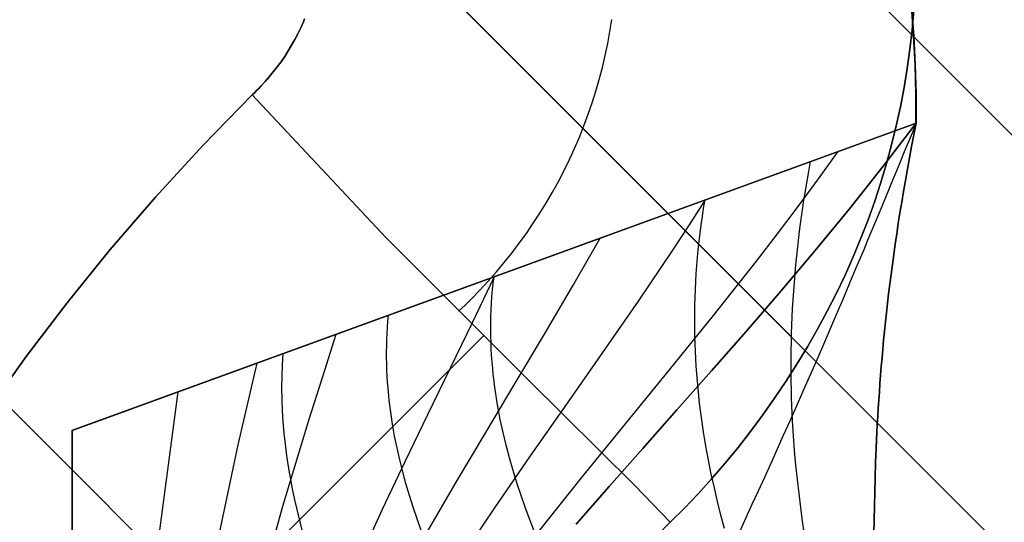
# Model space of a CAD drawing. Header units: millimetres. Extents: x -1690 to 192, y -898 to 54.
# Tile 252 of 256: x 178.64 to 181.11, y 28.86 to 30.12. Entities that reach past the tile are written whole.
import ezdxf

# ---------------------------------------------------------------- set-up
doc = ezdxf.new("R2010")
doc.units = ezdxf.units.MM
doc.header["$MEASUREMENT"] = 0
doc.layers.add('OVIDIO 186x93x72h', color=7, linetype='Continuous')

msp = doc.modelspace()

# ---------------------------------------------------------------- linework, layer by layer
at = {"layer": 'OVIDIO 186x93x72h'}
for points in [[(158.206541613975, 52.75211323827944), (190.732798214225, 20.22585663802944)], [(190.2024681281, 19.69552655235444), (157.6762115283, 52.22178315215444)], [(157.6762115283, 52.22178315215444), (190.2024681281, 19.69552655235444)], [(163.1562890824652, 46.74170559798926), (184.7223905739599, 25.17560410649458)], [(180.8888499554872, 29.85855774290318), (180.8886739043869, 29.931323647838), (180.8867200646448, 30.00439840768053), (180.8829663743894, 30.07771848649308), (180.87739373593, 30.15121878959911)], [(180.8892885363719, 29.85873799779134), (180.8890976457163, 29.93150290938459), (180.8871289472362, 30.0045763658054), (180.8833603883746, 30.07789482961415), (180.8777728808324, 30.15139320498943)], [(180.8777728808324, 30.15139320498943), (180.8833603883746, 30.07789482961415), (180.8871289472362, 30.0045763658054), (180.8890976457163, 29.93150290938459), (180.8892885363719, 29.85873799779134)], [(178.7709573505, 29.08768299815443), (180.8892885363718, 29.85873799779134)], [(180.8892885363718, 29.85873799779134), (178.7709573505, 29.08768299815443)], [(178.670610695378, 28.19195213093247), (179.8035198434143, 29.32486127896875)], [(178.5847923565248, 29.17436860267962), (179.7010034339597, 28.05815752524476)], [(178.7709573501, 29.08768299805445), (178.7709573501, 27.58768300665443)], [(178.7709573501, 27.58768300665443), (178.7709573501, 29.08768299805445)]]:
    msp.add_lwpolyline(points, dxfattribs=at)
at = {"layer": 'OVIDIO 186x93x72h', "extrusion": (0, -1.521633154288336e-08, 0.9999999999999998)}
for points in [[(180.0103116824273, 32.00901428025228), (180.0611392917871, 31.95694515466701), (180.1109141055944, 31.90341064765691), (180.159575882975, 31.84844066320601), (180.2070654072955, 31.79206829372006), (180.2533246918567, 31.73432978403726), (180.2982971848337, 31.67526447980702), (180.3419279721, 31.6149147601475), (180.3841639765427, 31.55332595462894), (180.4249541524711, 31.49054624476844), (180.4642496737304, 31.42662655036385), (180.5020041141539, 31.36162040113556), (180.5381736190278, 31.29558379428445), (180.5727170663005, 31.22857503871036), (180.6055962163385, 31.16065458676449), (180.6367758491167, 31.09188485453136), (180.6662238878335, 31.02233003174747), (180.6939115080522, 30.95205588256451), (180.7198132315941, 30.88112953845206), (180.7439070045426, 30.8096192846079), (180.7661742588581, 30.73759434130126), (180.7865999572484, 30.66512464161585), (180.805172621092, 30.59228060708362), (180.821884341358, 30.51913292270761), (180.8367307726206, 30.44575231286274), (180.8497111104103, 30.37220931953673), (180.8608280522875, 30.29857408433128), (180.8700877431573, 30.22491613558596), (180.8774997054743, 30.15130418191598), (180.883076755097, 30.07780591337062), (180.8868349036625, 30.00448781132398), (180.8887932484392, 29.93141496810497), (180.8889738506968, 29.8586509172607)], [(180.8889738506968, 29.8586509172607), (180.8887932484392, 29.93141496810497), (180.8868349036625, 30.00448781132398), (180.883076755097, 30.07780591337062), (180.8774997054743, 30.15130418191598), (180.8700877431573, 30.22491613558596), (180.8608280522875, 30.29857408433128), (180.8497111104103, 30.37220931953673), (180.8367307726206, 30.44575231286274), (180.821884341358, 30.51913292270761), (180.805172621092, 30.59228060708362), (180.7865999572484, 30.66512464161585), (180.7661742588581, 30.73759434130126), (180.7439070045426, 30.8096192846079), (180.7198132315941, 30.88112953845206), (180.6939115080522, 30.95205588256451), (180.6662238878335, 31.02233003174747), (180.6367758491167, 31.09188485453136), (180.6055962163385, 31.16065458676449), (180.5727170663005, 31.22857503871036), (180.5381736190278, 31.29558379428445), (180.5020041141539, 31.36162040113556), (180.4642496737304, 31.42662655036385), (180.4249541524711, 31.49054624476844), (180.3841639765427, 31.55332595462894), (180.3419279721, 31.6149147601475), (180.2982971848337, 31.67526447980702), (180.2533246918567, 31.73432978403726), (180.2070654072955, 31.79206829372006), (180.159575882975, 31.84844066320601), (180.1109141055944, 31.90341064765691), (180.0611392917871, 31.95694515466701), (180.0103116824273, 32.00901428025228)]]:
    msp.add_lwpolyline(points, dxfattribs=at)
at = {"layer": 'OVIDIO 186x93x72h', "extrusion": (0.9998841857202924, 0.0002316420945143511, 0.01521714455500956)}
for points in [[(20.71187360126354, -5.536665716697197), (31.6745703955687, 714.5467109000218)], [(31.6745703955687, 714.5467109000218), (20.71187360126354, -5.536665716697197)]]:
    msp.add_lwpolyline(points, dxfattribs=at)
at = {"layer": 'OVIDIO 186x93x72h', "extrusion": (0.9998841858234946, 0.0002316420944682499, 0.01521713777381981)}
for points in [[(19.65146202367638, -5.520520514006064), (30.61416369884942, 714.5628560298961)], [(30.61416369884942, 714.5628560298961), (19.65146202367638, -5.520520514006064)]]:
    msp.add_lwpolyline(points, dxfattribs=at)
at = {"layer": 'OVIDIO 186x93x72h', "extrusion": (0.0002316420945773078, 0.9998841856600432, -0.01521714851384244)}
msp.add_lwpolyline([(-179.381874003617, 717.7423114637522), (-190.344776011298, -2.354731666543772)], dxfattribs=at)
at = {"layer": 'OVIDIO 186x93x72h', "extrusion": (0.0002316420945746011, 0.9998841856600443, -0.01521714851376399)}
msp.add_lwpolyline([(-180.8818184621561, 717.7593207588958), (-191.8446174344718, -2.330954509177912)], dxfattribs=at)
at = {"layer": 'OVIDIO 186x93x72h', "extrusion": (-0.01837189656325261, 0.007607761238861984, 0.999802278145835)}
msp.add_lwpolyline([(-96.43779984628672, 169.9196664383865), (-96.43779984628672, 168.4199645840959)], dxfattribs=at)
at = {"layer": 'OVIDIO 186x93x72h', "extrusion": (-0.01521917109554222, 0.01521895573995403, 0.9997683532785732)}
msp.add_lwpolyline([(191.2016650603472, 18.00946650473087), (190.1410516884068, 19.06981918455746)], dxfattribs=at)
at = {"layer": 'OVIDIO 186x93x72h', "extrusion": (0.8811853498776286, -0.2655605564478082, -0.3911393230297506)}
for points in [[(80.37110066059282, 723.9573285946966), (34.050820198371, 663.8390746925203)], [(34.050820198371, 663.8390746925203), (80.37110066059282, 723.9573285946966)]]:
    msp.add_lwpolyline(points, dxfattribs=at)
at = {"layer": 'OVIDIO 186x93x72h', "extrusion": (-0.7039764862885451, 0.7098970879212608, -0.02152280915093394)}
for points in [[(-148.3340659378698, 714.9424321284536), (-148.4172804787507, -2.800817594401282), (-148.425935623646, -5.248089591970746)], [(-148.425935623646, -5.248089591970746), (-148.4172804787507, -2.800817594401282), (-148.3340659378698, 714.9424321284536)]]:
    msp.add_lwpolyline(points, dxfattribs=at)
at = {"layer": 'OVIDIO 186x93x72h', "extrusion": (1.591870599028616e-08, 0, 0.9999999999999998)}
for points in [[(180.8889624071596, 29.85863997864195), (178.7709459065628, 29.08768299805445)], [(178.7709459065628, 29.08768299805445), (180.8889624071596, 29.85863997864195)]]:
    msp.add_lwpolyline(points, dxfattribs=at)
at = {"layer": 'OVIDIO 186x93x72h', "extrusion": (0, 0.9999999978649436, 6.534609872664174e-05)}
for points in [[(-180.8889738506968, 718.8716291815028), (-180.8892885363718, 717.3716292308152)], [(-180.8892885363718, 717.3716292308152), (-180.8889738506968, 718.8716291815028)]]:
    msp.add_lwpolyline(points, dxfattribs=at)
at = {"layer": 'OVIDIO 186x93x72h', "extrusion": (1, 0, 0)}
for points in [[(27.58768299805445, 717.3735813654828), (29.08768299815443, 717.3735819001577)], [(29.08768299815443, 717.3735819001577), (27.58768299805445, 717.3735813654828)]]:
    msp.add_lwpolyline(points, dxfattribs=at)
at = {"layer": 'OVIDIO 186x93x72h', "extrusion": (0.0002316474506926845, 0.9998846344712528, -0.01518762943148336)}
for points in [[(-180.2656387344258, 717.7438154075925), (-191.2500992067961, -2.353334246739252)], [(-191.2500992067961, -2.353334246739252), (-180.2656387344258, 717.7438154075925)]]:
    msp.add_lwpolyline(points, dxfattribs=at)
at = {"layer": 'OVIDIO 186x93x72h'}
for points in [[(179.3547614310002, 30.12008124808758, 717.3461561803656), (179.3515921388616, 30.11249078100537, 717.3468110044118), (179.3448834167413, 30.09746446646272, 717.3482848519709), (179.3377009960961, 30.08266063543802, 717.3499396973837), (179.3300686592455, 30.06809887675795, 717.3517300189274), (179.3220101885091, 30.05379877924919, 717.3536102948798), (179.3135493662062, 30.03977993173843, 717.3555350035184), (179.3047099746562, 30.02606192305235, 717.3574586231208), (179.2955157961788, 30.01266434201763, 717.3593356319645), (179.2859906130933, 29.99960677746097, 717.3611205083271), (179.2761582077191, 29.98690881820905, 717.362767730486), (179.2660423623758, 29.97459005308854, 717.364231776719), (179.2556668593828, 29.96267007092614, 717.3654671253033), (179.2450554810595, 29.95116846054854, 717.3664282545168), (179.2396687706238, 29.94558066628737, 717.3667917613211), (179.2342320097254, 29.9401048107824, 717.3670696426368), (179.2287481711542, 29.93474334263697, 717.3672562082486), (179.2232202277, 29.92949871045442, 717.3673457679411)], [(179.2232202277, 29.92949871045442, 717.3673457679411), (179.2287481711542, 29.93474334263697, 717.3672562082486), (179.2342320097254, 29.9401048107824, 717.3670696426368), (179.2396687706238, 29.94558066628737, 717.3667917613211), (179.2450554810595, 29.95116846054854, 717.3664282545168), (179.2556668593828, 29.96267007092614, 717.3654671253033), (179.2660423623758, 29.97459005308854, 717.364231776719), (179.2761582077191, 29.98690881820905, 717.362767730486), (179.2859906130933, 29.99960677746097, 717.3611205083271), (179.2955157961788, 30.01266434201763, 717.3593356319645), (179.3047099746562, 30.02606192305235, 717.3574586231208), (179.3135493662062, 30.03977993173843, 717.3555350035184), (179.3220101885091, 30.05379877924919, 717.3536102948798), (179.3300686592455, 30.06809887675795, 717.3517300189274), (179.3377009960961, 30.08266063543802, 717.3499396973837), (179.3448834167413, 30.09746446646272, 717.3482848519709), (179.3515921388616, 30.11249078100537, 717.3468110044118), (179.3547614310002, 30.12008124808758, 717.3461561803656)], [(179.7410251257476, 29.3866984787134, 717.3574529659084), (179.7572384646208, 29.40207140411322, 717.357445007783), (179.7731720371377, 29.41773435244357, 717.3574423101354), (179.7945894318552, 29.43970825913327, 717.3574471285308), (179.8154580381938, 29.46220377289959, 717.3574617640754), (179.8357674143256, 29.48520564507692, 717.3574861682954), (179.8555071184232, 29.50869862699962, 717.3575202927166), (179.8746667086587, 29.53266747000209, 717.3575640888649), (179.8932357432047, 29.55709692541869, 717.3576175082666), (179.9112037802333, 29.58197174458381, 717.3576805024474), (179.928560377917, 29.60727667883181, 717.3577530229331), (179.945295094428, 29.63299647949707, 717.3578350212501), (179.9613974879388, 29.65911589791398, 717.3579264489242), (179.9768571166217, 29.68561968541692, 717.3580272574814), (179.991663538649, 29.71249259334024, 717.3581373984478), (180.0058063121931, 29.73971937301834, 717.3582568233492), (180.0192749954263, 29.76728477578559, 717.3583854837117), (180.0320591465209, 29.79517355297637, 717.3585233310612), (180.0441483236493, 29.82337045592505, 717.3586703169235), (180.0555332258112, 29.85185972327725, 717.3588263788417), (180.0662091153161, 29.88062354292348, 717.3589913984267), (180.0761723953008, 29.90964359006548, 717.3591652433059), (180.0854194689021, 29.93890153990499, 717.359347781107), (180.0939467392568, 29.96837906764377, 717.3595388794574), (180.1017506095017, 29.99805784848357, 717.3597384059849), (180.1088274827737, 30.02791955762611, 717.359946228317), (180.1151737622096, 30.05794587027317, 717.3601622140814), (180.1207858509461, 30.08811846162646, 717.3603862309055), (180.1256601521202, 30.11841900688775, 717.3606181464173)], [(180.272329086, 28.85739767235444, 717.3876482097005), (180.3079357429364, 28.89298481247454, 717.3875154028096), (180.3427880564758, 28.92961315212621, 717.3871621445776), (180.3768500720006, 28.96723214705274, 717.3866137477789), (180.4100858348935, 29.0057912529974, 717.3858955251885), (180.4424593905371, 29.04523992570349, 717.3850327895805), (180.473934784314, 29.08552762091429, 717.3840508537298), (180.5044760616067, 29.1266037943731, 717.382975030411), (180.5340472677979, 29.16841790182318, 717.3818306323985), (180.5626124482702, 29.21091939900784, 717.3806429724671), (180.5901356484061, 29.25405774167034, 717.3794373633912), (180.6165809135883, 29.297782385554, 717.3782391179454), (180.6419122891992, 29.34204278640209, 717.3770735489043), (180.6660938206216, 29.38678839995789, 717.3759659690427), (180.689089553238, 29.43196868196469, 717.3749416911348), (180.7108635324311, 29.47753308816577, 717.3740260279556), (180.7313798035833, 29.52343107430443, 717.3732442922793), (180.7506096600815, 29.5696183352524, 717.3726154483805), (180.7685533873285, 29.61607552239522, 717.3721330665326), (180.7852185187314, 29.66278952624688, 717.3717843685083), (180.8006125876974, 29.70974723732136, 717.371556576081), (180.8147431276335, 29.75693554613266, 717.3714369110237), (180.8276176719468, 29.80434134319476, 717.3714125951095), (180.8392437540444, 29.85195151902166, 717.3714708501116), (180.8496289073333, 29.89975296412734, 717.3715988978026), (180.8587806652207, 29.9477325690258, 717.371783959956), (180.8667065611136, 29.99587722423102, 717.3720132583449), (180.8734141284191, 30.044173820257, 717.3722740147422), (180.8789109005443, 30.09260924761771, 717.372553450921), (180.8832044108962, 30.14117039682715, 717.3728387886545)], [(180.8832044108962, 30.14117039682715, 717.3728387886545), (180.8789109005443, 30.09260924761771, 717.372553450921), (180.8734141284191, 30.044173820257, 717.3722740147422), (180.8667065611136, 29.99587722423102, 717.3720132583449), (180.8587806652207, 29.9477325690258, 717.371783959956), (180.8496289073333, 29.89975296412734, 717.3715988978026), (180.8392437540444, 29.85195151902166, 717.3714708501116), (180.8276176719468, 29.80434134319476, 717.3714125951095), (180.8147431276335, 29.75693554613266, 717.3714369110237), (180.8006125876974, 29.70974723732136, 717.371556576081), (180.7852185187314, 29.66278952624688, 717.3717843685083), (180.7685533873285, 29.61607552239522, 717.3721330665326), (180.7506096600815, 29.5696183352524, 717.3726154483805), (180.7313798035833, 29.52343107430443, 717.3732442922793), (180.7108635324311, 29.47753308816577, 717.3740260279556), (180.689089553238, 29.43196868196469, 717.3749416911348), (180.6660938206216, 29.38678839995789, 717.3759659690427), (180.6419122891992, 29.34204278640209, 717.3770735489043), (180.6165809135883, 29.297782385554, 717.3782391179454), (180.5901356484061, 29.25405774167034, 717.3794373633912), (180.5626124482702, 29.21091939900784, 717.3806429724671), (180.5340472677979, 29.16841790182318, 717.3818306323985), (180.5044760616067, 29.1266037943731, 717.382975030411), (180.473934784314, 29.08552762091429, 717.3840508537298), (180.4424593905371, 29.04523992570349, 717.3850327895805), (180.4100858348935, 29.0057912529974, 717.3858955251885), (180.3768500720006, 28.96723214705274, 717.3866137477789), (180.3427880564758, 28.92961315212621, 717.3871621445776), (180.3079357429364, 28.89298481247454, 717.3875154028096), (180.272329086, 28.85739767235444, 717.3876482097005)], [(178.082830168, 28.29221507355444, 717.3736254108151), (178.149900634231, 28.4368785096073, 717.3735617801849), (178.2219513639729, 28.58008526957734, 717.3734521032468), (178.2989118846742, 28.72177161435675, 717.3734182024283), (178.3807117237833, 28.86187380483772, 717.3735819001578), (178.4673368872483, 29.00036844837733, 717.3739858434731), (178.5589992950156, 29.13739353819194, 717.3743559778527), (178.6559673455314, 29.2731274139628, 717.3743390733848), (178.7585094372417, 29.40774841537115, 717.3735819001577), (178.8667913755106, 29.54129157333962, 717.3719071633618), (178.980568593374, 29.67321868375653, 717.3698413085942), (179.0994939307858, 29.80284823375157, 717.3680867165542), (179.2232202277, 29.92949871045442, 717.3673457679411)], [(179.2232202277, 29.92949871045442, 717.3673457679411), (179.0994939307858, 29.80284823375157, 717.3680867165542), (178.980568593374, 29.67321868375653, 717.3698413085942), (178.8667913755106, 29.54129157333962, 717.3719071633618), (178.7585094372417, 29.40774841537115, 717.3735819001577), (178.6559673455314, 29.2731274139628, 717.3743390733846), (178.5589992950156, 29.13739353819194, 717.3743559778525), (178.4673368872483, 29.00036844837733, 717.3739858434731), (178.3807117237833, 28.86187380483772, 717.3735819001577), (178.2989118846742, 28.72177161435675, 717.3734182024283), (178.2219513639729, 28.58008526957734, 717.3734521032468), (178.149900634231, 28.4368785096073, 717.3735617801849), (178.082830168, 28.29221507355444, 717.3736254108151)], [(179.2232202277, 29.92949871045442, 717.3673457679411), (179.5592608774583, 29.57115710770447, 717.3735819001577), (179.9127925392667, 29.2176254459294, 717.3735819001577), (180.1833877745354, 28.9495374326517, 717.3859193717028), (180.272329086, 28.85739767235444, 717.3876482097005)], [(180.272329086, 28.85739767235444, 717.3876482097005), (180.1833877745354, 28.9495374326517, 717.3859193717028), (179.9127925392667, 29.2176254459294, 717.3735819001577), (179.5592608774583, 29.57115710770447, 717.3735819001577), (179.2232202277, 29.92949871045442, 717.3673457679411)], [(180.0363176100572, 28.85242628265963, 717.2074010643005), (180.1190640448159, 28.94694312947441, 717.2368290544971), (180.2034208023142, 29.04246165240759, 717.2638161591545), (180.2890742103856, 29.13908102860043, 717.2882273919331), (180.3756155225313, 29.23694295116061, 717.3099067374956), (180.4626122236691, 29.33619974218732, 717.3286929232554), (180.5496317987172, 29.43700372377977, 717.3444246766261), (180.6362417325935, 29.53950721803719, 717.3569407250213), (180.722009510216, 29.64386254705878, 717.3660797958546), (180.8065026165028, 29.75022203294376, 717.3716806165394), (180.8892885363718, 29.85873799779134, 717.3735819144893)], [(180.8892885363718, 29.85873799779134, 717.3735819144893), (180.8065026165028, 29.75022203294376, 717.3716806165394), (180.722009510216, 29.64386254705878, 717.3660797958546), (180.6362417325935, 29.53950721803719, 717.3569407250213), (180.5496317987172, 29.43700372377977, 717.3444246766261), (180.4626122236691, 29.33619974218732, 717.3286929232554), (180.3756155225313, 29.23694295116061, 717.3099067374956), (180.2890742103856, 29.13908102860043, 717.2882273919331), (180.2034208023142, 29.04246165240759, 717.2638161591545), (180.1190640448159, 28.94694312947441, 717.2368290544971), (180.0363176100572, 28.85242628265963, 717.2074010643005)], [(180.4472072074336, 28.83575288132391, 717.6169180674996), (180.478121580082, 28.90255226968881, 717.6834188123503), (180.4936727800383, 28.93644227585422, 717.71544947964), (180.5092982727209, 28.97068834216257, 717.7466087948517), (180.5250067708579, 29.00531235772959, 717.7768530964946), (180.5408069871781, 29.04033621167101, 717.806138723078), (180.5567076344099, 29.07578179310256, 717.8344220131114), (180.5727174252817, 29.11167099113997, 717.8616593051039), (180.588845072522, 29.14802569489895, 717.8878069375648), (180.6050992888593, 29.18486779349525, 717.9128212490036), (180.6214887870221, 29.22221917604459, 717.9366585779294), (180.6380222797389, 29.26010173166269, 717.9592752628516), (180.6547084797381, 29.29853734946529, 717.9806276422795), (180.6715560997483, 29.33754791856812, 718.0006720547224), (180.6885738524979, 29.37715532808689, 718.0193648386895), (180.7057704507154, 29.41738146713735, 718.0366623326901), (180.7231546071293, 29.45824822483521, 718.0525208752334), (180.7407350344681, 29.49977749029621, 718.0668968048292), (180.749601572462, 29.52079740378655, 718.0735151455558), (180.7585204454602, 29.54199115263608, 718.0797464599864), (180.7674927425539, 29.56336147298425, 718.0855852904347), (180.7765195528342, 29.58491110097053, 718.0910261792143), (180.7856019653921, 29.6066427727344, 718.096063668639), (180.7947410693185, 29.62855922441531, 718.1006923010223), (180.8039379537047, 29.65066319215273, 718.104906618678), (180.8131937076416, 29.67295741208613, 718.1087011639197), (180.8225094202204, 29.69544462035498, 718.1120704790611), (180.831886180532, 29.71812755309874, 718.1150091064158), (180.8413250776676, 29.74100894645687, 718.1175115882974), (180.8508272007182, 29.76409153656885, 718.1195724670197), (180.8603936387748, 29.78737805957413, 718.1211862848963), (180.8700254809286, 29.81087125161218, 718.1223475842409), (180.8797238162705, 29.83457384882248, 718.1230509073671), (180.8894897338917, 29.85848858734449, 718.1232907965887)], [(180.7831494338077, 28.82946837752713, 718.1673931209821), (180.7836911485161, 28.86333059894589, 718.2206550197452), (180.7843577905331, 28.89791348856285, 718.2724572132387), (180.7851842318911, 28.93325544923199, 718.3227152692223), (180.7862053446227, 28.96939488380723, 718.3713447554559), (180.7874560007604, 29.00637019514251, 718.4182612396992), (180.7889710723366, 29.04421978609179, 718.4633802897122), (180.7907854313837, 29.08298205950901, 718.5066174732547), (180.7918157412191, 29.10271745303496, 718.5275039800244), (180.7929339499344, 29.12269541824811, 718.5478883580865), (180.7941444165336, 29.14292075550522, 718.5677600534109), (180.795451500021, 29.16339826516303, 718.5871085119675), (180.7968595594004, 29.18413274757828, 718.6059231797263), (180.798372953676, 29.20512900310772, 718.6241935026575), (180.7999960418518, 29.22639183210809, 718.6419089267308), (180.8017331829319, 29.24792603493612, 718.6590588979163), (180.8035887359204, 29.26973641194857, 718.6756328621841), (180.8055670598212, 29.29182776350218, 718.6916202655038), (180.8076725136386, 29.31420488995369, 718.707010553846), (180.8099094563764, 29.33687259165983, 718.72179317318), (180.8122822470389, 29.35983566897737, 718.7359575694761), (180.81479524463, 29.38309892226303, 718.7494931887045), (180.8174528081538, 29.40666715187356, 718.7623894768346), (180.8202592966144, 29.43054515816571, 718.774635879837), (180.8232190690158, 29.45473774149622, 718.7862218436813), (180.8263364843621, 29.47924970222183, 718.7971368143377), (180.8296159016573, 29.50408584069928, 718.807370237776), (180.8330616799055, 29.52925095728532, 718.8169115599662), (180.8366781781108, 29.55474985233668, 718.8257502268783), (180.8404697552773, 29.58058732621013, 718.8338756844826), (180.8444407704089, 29.60676817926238, 718.8412773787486), (180.8485955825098, 29.63329721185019, 718.8479447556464), (180.8529385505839, 29.6601792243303, 718.853867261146), (180.8574740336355, 29.68741901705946, 718.8590343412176), (180.8622063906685, 29.71502139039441, 718.8634354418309), (180.8671399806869, 29.74299114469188, 718.8670600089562), (180.8722791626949, 29.77133308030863, 718.8698974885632), (180.8776282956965, 29.80005199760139, 718.8719373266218), (180.8831917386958, 29.82915269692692, 718.8731689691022), (180.8889738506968, 29.85863997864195, 718.8735818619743)], [(180.8889738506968, 29.85863997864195, 718.8735818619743), (180.8831917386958, 29.82915269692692, 718.8731689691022), (180.8776282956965, 29.80005199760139, 718.8719373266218), (180.8722791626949, 29.77133308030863, 718.8698974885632), (180.8671399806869, 29.74299114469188, 718.8670600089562), (180.8622063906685, 29.71502139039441, 718.8634354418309), (180.8574740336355, 29.68741901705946, 718.8590343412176), (180.8529385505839, 29.6601792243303, 718.853867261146), (180.8485955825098, 29.63329721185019, 718.8479447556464), (180.8444407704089, 29.60676817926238, 718.8412773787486), (180.8404697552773, 29.58058732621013, 718.8338756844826), (180.8366781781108, 29.55474985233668, 718.8257502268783), (180.8330616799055, 29.52925095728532, 718.8169115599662), (180.8296159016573, 29.50408584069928, 718.807370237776), (180.8263364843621, 29.47924970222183, 718.7971368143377), (180.8232190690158, 29.45473774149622, 718.7862218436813), (180.8202592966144, 29.43054515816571, 718.774635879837), (180.8174528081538, 29.40666715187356, 718.7623894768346), (180.81479524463, 29.38309892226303, 718.7494931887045), (180.8122822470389, 29.35983566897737, 718.7359575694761), (180.8099094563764, 29.33687259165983, 718.72179317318), (180.8076725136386, 29.31420488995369, 718.707010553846), (180.8055670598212, 29.29182776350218, 718.6916202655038), (180.8035887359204, 29.26973641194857, 718.6756328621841), (180.8017331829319, 29.24792603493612, 718.6590588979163), (180.7999960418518, 29.22639183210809, 718.6419089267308), (180.798372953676, 29.20512900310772, 718.6241935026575), (180.7968595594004, 29.18413274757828, 718.6059231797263), (180.795451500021, 29.16339826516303, 718.5871085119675), (180.7941444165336, 29.14292075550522, 718.5677600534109), (180.7929339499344, 29.12269541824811, 718.5478883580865), (180.7918157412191, 29.10271745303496, 718.5275039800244), (180.7907854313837, 29.08298205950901, 718.5066174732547), (180.7889710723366, 29.04421978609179, 718.4633802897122), (180.7874560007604, 29.00637019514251, 718.4182612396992), (180.7862053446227, 28.96939488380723, 718.3713447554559), (180.7851842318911, 28.93325544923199, 718.3227152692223), (180.7843577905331, 28.89791348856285, 718.2724572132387), (180.7836911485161, 28.86333059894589, 718.2206550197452), (180.7831494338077, 28.82946837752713, 718.1673931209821)], [(179.9411604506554, 28.83315945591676, 717.2437603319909), (180.0496561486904, 28.96873818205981, 717.2781339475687), (180.159832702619, 29.10434132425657, 717.3072513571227), (180.2704736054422, 29.24010314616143, 717.3311007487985), (180.3803623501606, 29.37615791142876, 717.3496703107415), (180.4882824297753, 29.51263988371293, 717.3629482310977), (180.5411240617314, 29.58108302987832, 717.3675991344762), (180.5930173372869, 29.64968332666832, 717.3709226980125), (180.6438101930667, 29.71845755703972, 717.3729174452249), (180.6933505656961, 29.78742250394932, 717.3735818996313)], [(180.6094377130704, 28.82652971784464, 718.2804642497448), (180.6044161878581, 28.86042769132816, 718.3252366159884), (180.5996860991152, 28.8947975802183, 718.3687761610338), (180.5952793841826, 28.92966007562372, 718.4110124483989), (180.5912279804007, 28.96503586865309, 718.4518750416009), (180.5875638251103, 29.00094565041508, 718.4912935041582), (180.584318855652, 29.03741011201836, 718.5291973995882), (180.5815250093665, 29.0744499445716, 718.5655162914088), (180.5792142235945, 29.11208583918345, 718.6001797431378), (180.5782499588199, 29.13113377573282, 718.6168686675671), (180.5774184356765, 29.1503384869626, 718.6331173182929), (180.5767236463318, 29.16970255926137, 718.6489168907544), (180.5761695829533, 29.18922857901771, 718.6642585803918), (180.5757602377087, 29.2089191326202, 718.6791335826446), (180.5754996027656, 29.22877680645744, 718.6935330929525), (180.5753916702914, 29.248804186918, 718.7074483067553), (180.5754404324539, 29.26900386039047, 718.7208704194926), (180.5756498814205, 29.28937841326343, 718.7337906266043), (180.5760240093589, 29.30993043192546, 718.7462001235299), (180.5765668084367, 29.33066250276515, 718.7580901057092), (180.5772822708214, 29.35157721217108, 718.769451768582), (180.5781743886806, 29.37267714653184, 718.780276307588), (180.5792471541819, 29.393964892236, 718.7905549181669), (180.5805045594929, 29.41544303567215, 718.8002787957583), (180.5819505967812, 29.43711416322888, 718.8094391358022), (180.5835892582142, 29.45898086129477, 718.8180271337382), (180.5854245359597, 29.4810457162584, 718.826033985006), (180.5874604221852, 29.50331131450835, 718.8334508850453), (180.5897009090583, 29.52578024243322, 718.8402690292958), (180.5921499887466, 29.54845508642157, 718.8464796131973), (180.5948116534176, 29.571338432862, 718.8520738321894), (180.597689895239, 29.59443286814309, 718.8570428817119), (180.6007887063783, 29.61774097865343, 718.8613779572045), (180.6041120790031, 29.64126535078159, 718.8650702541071), (180.6076640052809, 29.66500857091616, 718.868110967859), (180.6114484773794, 29.68897322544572, 718.8704912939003), (180.6154694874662, 29.71316190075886, 718.8722024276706), (180.6197310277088, 29.73757718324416, 718.8732355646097), (180.6242370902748, 29.7622216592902, 718.8735819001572)], [(179.7443612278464, 28.76290606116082, 717.2713970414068), (179.8319379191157, 28.89362378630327, 717.2981764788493), (179.9218187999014, 29.02397613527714, 717.3209876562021), (180.0127178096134, 29.15385189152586, 717.3397752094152), (180.1033488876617, 29.28313983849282, 717.3544837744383), (180.1924259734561, 29.41172875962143, 717.3650579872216), (180.2786630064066, 29.53950743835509, 717.3714424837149), (180.3203146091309, 29.60305818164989, 717.3730462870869), (180.3607739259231, 29.66636465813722, 717.3735818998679)], [(180.4084182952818, 28.84181236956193, 718.4241086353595), (180.3994413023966, 28.87547527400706, 718.4596539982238), (180.3909006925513, 28.90944185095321, 718.4941577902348), (180.3828274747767, 28.94372074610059, 718.5275603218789), (180.375252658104, 28.97832060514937, 718.5598019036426), (180.368207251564, 29.01325007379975, 718.5908228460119), (180.3617222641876, 29.04851779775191, 718.6205634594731), (180.3558287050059, 29.08413242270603, 718.6489640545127), (180.3505575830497, 29.12010259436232, 718.6759649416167), (180.34593990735, 29.15643695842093, 718.7015064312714), (180.3438858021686, 29.17474341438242, 718.7137112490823), (180.3420066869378, 29.19314416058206, 718.7255288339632), (180.3403064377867, 29.21164027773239, 718.7369517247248), (180.338788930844, 29.23023284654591, 718.7479724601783), (180.3374580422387, 29.24892294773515, 718.758583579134), (180.3363176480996, 29.26771166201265, 718.768777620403), (180.3353716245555, 29.28660007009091, 718.7785471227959), (180.3346238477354, 29.30558925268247, 718.7878846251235), (180.3340781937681, 29.32468029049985, 718.7967826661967), (180.3337385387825, 29.34387426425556, 718.8052337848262), (180.3336087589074, 29.36317225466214, 718.8132305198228), (180.3336927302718, 29.38257534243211, 718.8207654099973), (180.3339943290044, 29.40208460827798, 718.8278309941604), (180.3345174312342, 29.42170113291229, 718.8344198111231), (180.33526591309, 29.44142599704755, 718.840524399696), (180.3362436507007, 29.4612602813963, 718.8461372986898), (180.3374545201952, 29.48120506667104, 718.8512510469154), (180.3389023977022, 29.50126143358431, 718.8558581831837), (180.3405911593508, 29.52143046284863, 718.8599512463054), (180.3425246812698, 29.54171323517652, 718.8635227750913), (180.344706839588, 29.56211083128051, 718.8665653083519), (180.3471415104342, 29.58262433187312, 718.8690713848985), (180.3498325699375, 29.60325481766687, 718.8710335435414), (180.3527838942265, 29.62400336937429, 718.8724443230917), (180.3559993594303, 29.64487106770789, 718.8732962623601), (180.3594828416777, 29.66585899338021, 718.8735819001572)], [(179.6624870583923, 28.83242962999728, 717.3067703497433), (179.7351309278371, 28.95786258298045, 717.326267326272), (179.8091206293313, 29.08258674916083, 717.3427136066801), (179.8833298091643, 29.20638194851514, 717.3558886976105), (179.9566321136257, 29.32902800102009, 717.3655721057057), (180.0279011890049, 29.45030472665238, 717.371543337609), (180.0960106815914, 29.56999194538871, 717.3735818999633)], [(179.4957095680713, 28.77045907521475, 717.3173841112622), (179.5505231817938, 28.89040925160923, 717.3331680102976), (179.6068601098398, 29.00960806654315, 717.3468291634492), (179.6639107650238, 29.12779205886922, 717.3580343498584), (179.7208655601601, 29.24469776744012, 717.3664503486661), (179.7769149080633, 29.36006173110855, 717.3717439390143), (179.8312492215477, 29.47362048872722, 717.3735819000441)], [(179.9327593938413, 28.83068700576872, 718.6666528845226), (179.9206018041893, 28.86184493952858, 718.6846949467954), (179.9089937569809, 28.89311218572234, 718.7021397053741), (179.8979667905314, 28.92448744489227, 718.7189517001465), (179.887552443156, 28.95596941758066, 718.7350954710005), (179.8777822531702, 28.9875568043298, 718.7505355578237), (179.868687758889, 29.01924830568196, 718.765236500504), (179.8603004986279, 29.05104262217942, 718.7791628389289), (179.8526520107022, 29.08293845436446, 718.7922791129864), (179.845773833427, 29.11493450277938, 718.8045498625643), (179.8396975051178, 29.14702946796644, 718.81593962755), (179.8369698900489, 29.16311363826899, 718.8212930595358), (179.8344545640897, 29.17922205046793, 718.8264129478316), (179.8321554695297, 29.19535454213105, 718.8312948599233), (179.8300765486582, 29.21151095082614, 718.8359343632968), (179.8282217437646, 29.22769111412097, 718.8403270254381), (179.8265949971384, 29.24389486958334, 718.8444684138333), (179.8252002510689, 29.26012205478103, 718.8483540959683), (179.8240414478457, 29.27637250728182, 718.8519796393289), (179.823122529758, 29.29264606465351, 718.8553406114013), (179.8224474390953, 29.30894256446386, 718.8584325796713), (179.8220201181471, 29.32526184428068, 718.8612511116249), (179.8218445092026, 29.34160374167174, 718.8637917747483), (179.8219245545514, 29.35796809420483, 718.8660501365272), (179.8222641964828, 29.37435473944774, 718.8680217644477), (179.8228673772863, 29.39076351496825, 718.8697022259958), (179.8237380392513, 29.40719425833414, 718.8710870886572), (179.8248801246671, 29.42364680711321, 718.8721719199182), (179.8262975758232, 29.44012099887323, 718.8729522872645), (179.8279943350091, 29.456616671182, 718.8734237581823), (179.829974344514, 29.4731336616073, 718.8735819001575)], [(179.6470722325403, 28.83666879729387, 718.7704606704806), (179.6366954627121, 28.8660295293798, 718.7805499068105), (179.6268545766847, 28.89547066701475, 718.7902424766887), (179.6175776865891, 28.92499136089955, 718.7995165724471), (179.6088929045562, 28.95459076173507, 718.8083503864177), (179.6008283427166, 28.98426802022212, 718.8167221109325), (179.5934121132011, 29.01402228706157, 718.8246099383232), (179.5866723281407, 29.04385271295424, 718.8319920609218), (179.5806370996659, 29.07375844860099, 718.8388466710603), (179.5753345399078, 29.10373864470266, 718.8451519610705), (179.5707927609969, 29.13379245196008, 718.8508861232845), (179.5670398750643, 29.1639190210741, 718.8560273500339), (179.5641039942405, 29.19411750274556, 718.8605538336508), (179.5629512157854, 29.20924344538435, 718.8625797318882), (179.5620132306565, 29.22438704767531, 718.8644437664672), (179.5612935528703, 29.23954820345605, 718.8661432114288), (179.5607956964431, 29.25472680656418, 718.8676753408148), (179.5605231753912, 29.2699227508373, 718.8690374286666), (179.560479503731, 29.28513593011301, 718.8702267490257), (179.5606681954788, 29.30036623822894, 718.8712405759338), (179.561092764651, 29.31561356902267, 718.872076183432), (179.5617567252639, 29.33087781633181, 718.872730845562), (179.5626635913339, 29.34615887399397, 718.8732018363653), (179.5638168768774, 29.36145663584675, 718.8734864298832), (179.5652200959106, 29.37677099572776, 718.8735819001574)], [(179.0807284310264, 27.58763784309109, 717.2669160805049), (179.0799593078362, 27.63936266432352, 717.2682261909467), (179.0803276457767, 27.69154812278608, 717.2699947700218), (179.0817959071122, 27.74416554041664, 717.2721890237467), (179.0843265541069, 27.79718623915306, 717.2747761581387), (179.0878820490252, 27.85058154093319, 717.2777233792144), (179.0924248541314, 27.90432276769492, 717.2809978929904), (179.1043222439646, 28.0127282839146, 717.2883976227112), (179.1197184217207, 28.12217336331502, 717.2967129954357), (179.1383130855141, 28.23242858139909, 717.3056816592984), (179.1598059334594, 28.34326451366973, 717.3150412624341), (179.1838966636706, 28.45445173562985, 717.324529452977), (179.2102849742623, 28.56576082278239, 717.3338838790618), (179.2386705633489, 28.67696235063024, 717.3428421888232), (179.3002323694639, 28.89812503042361, 717.3585210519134), (179.3661796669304, 29.1161043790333, 717.369467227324), (179.4000471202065, 29.22332674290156, 717.3725096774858), (179.4341100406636, 29.32906500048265, 717.3735819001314)], [(179.3501757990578, 28.83133137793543, 718.8353057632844), (179.336404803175, 28.88629584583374, 718.843621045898), (179.3301942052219, 28.91389715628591, 718.8474656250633), (179.3244611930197, 28.94157914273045, 718.8510881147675), (179.3192265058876, 28.96934277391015, 718.8544784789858), (179.3145108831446, 28.99718901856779, 718.857626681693), (179.3103350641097, 29.02511884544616, 718.8605226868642), (179.3067197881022, 29.05313322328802, 718.8631564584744), (179.3036857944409, 29.08123312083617, 718.8655179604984), (179.3012538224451, 29.10941950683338, 718.8675971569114), (179.2994446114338, 29.13769335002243, 718.8693840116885), (179.2982789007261, 29.16605561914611, 718.8708684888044), (179.2977774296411, 29.19450728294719, 718.8720405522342), (179.2979609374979, 29.22304931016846, 718.8728901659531), (179.2988501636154, 29.25168266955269, 718.8734072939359), (179.3004658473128, 29.28040832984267, 718.8735819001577)], [(178.996702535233, 27.58765480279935, 717.320374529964), (178.9982130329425, 27.68790872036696, 717.3208142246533), (179.0020892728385, 27.78953498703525, 717.3223857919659), (179.0082076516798, 27.89235572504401, 717.3249291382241), (179.0164445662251, 27.99619305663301, 717.32828416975), (179.0266764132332, 28.10086910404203, 717.3322907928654), (179.0387795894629, 28.20620598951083, 717.3367889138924), (179.0681055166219, 28.41815076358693, 717.3466192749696), (179.1034335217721, 28.63060435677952, 717.3564945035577), (179.1437747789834, 28.84214374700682, 717.365133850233), (179.1881404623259, 29.05134591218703, 717.3712565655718), (179.2355417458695, 29.25678783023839, 717.3735819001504)], [(178.9036728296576, 27.58766871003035, 717.3559924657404), (178.9080750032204, 27.78281457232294, 717.3562568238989), (178.916465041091, 27.98098603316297, 717.3580187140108), (178.9442389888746, 28.38290279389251, 717.3641453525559), (178.9850552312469, 28.7864130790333, 717.3705929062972), (179.0369743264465, 29.18451097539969, 717.3735819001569)], [(180.272329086, 28.85739767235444, 717.3876482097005), (180.2396946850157, 28.82450189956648, 717.3871977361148), (180.2074848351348, 28.79109356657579, 717.3859781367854), (180.1447153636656, 28.72318604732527, 717.382022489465), (180.0847738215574, 28.65456876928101, 717.3773631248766), (180.028413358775, 28.58613538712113, 717.3735819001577), (180.0017810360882, 28.55223171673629, 717.372465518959), (179.9761442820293, 28.51849789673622, 717.3718654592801), (179.9514151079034, 28.48483438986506, 717.3716830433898), (179.9275055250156, 28.45114165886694, 717.3718195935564), (179.8817931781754, 28.3832703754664, 717.3726548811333), (179.83830333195, 28.31408774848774, 717.3735819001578), (179.7965007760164, 28.24296768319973, 717.3739861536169), (179.7565250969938, 28.16996489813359, 717.3739528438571), (179.7186845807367, 28.0953043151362, 717.3737420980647), (179.6832875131, 28.01921085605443, 717.3736140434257)], [(179.6832875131, 28.01921085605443, 717.3736140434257), (179.7186845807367, 28.0953043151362, 717.3737420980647), (179.7565250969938, 28.16996489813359, 717.3739528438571), (179.7965007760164, 28.24296768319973, 717.3739861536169), (179.83830333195, 28.31408774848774, 717.3735819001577), (179.8817931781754, 28.3832703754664, 717.372654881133), (179.9275055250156, 28.45114165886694, 717.3718195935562), (179.9514151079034, 28.48483438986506, 717.3716830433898), (179.9761442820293, 28.51849789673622, 717.3718654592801), (180.0017810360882, 28.55223171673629, 717.372465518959), (180.028413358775, 28.58613538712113, 717.3735819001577), (180.0847738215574, 28.65456876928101, 717.3773631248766), (180.1447153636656, 28.72318604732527, 717.382022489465), (180.2074848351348, 28.79109356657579, 717.3859781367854), (180.2396946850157, 28.82450189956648, 717.3871977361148), (180.272329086, 28.85739767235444, 717.3876482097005)]]:
    msp.add_polyline3d(points, dxfattribs=at)

doc.saveas('drawing.dxf')
